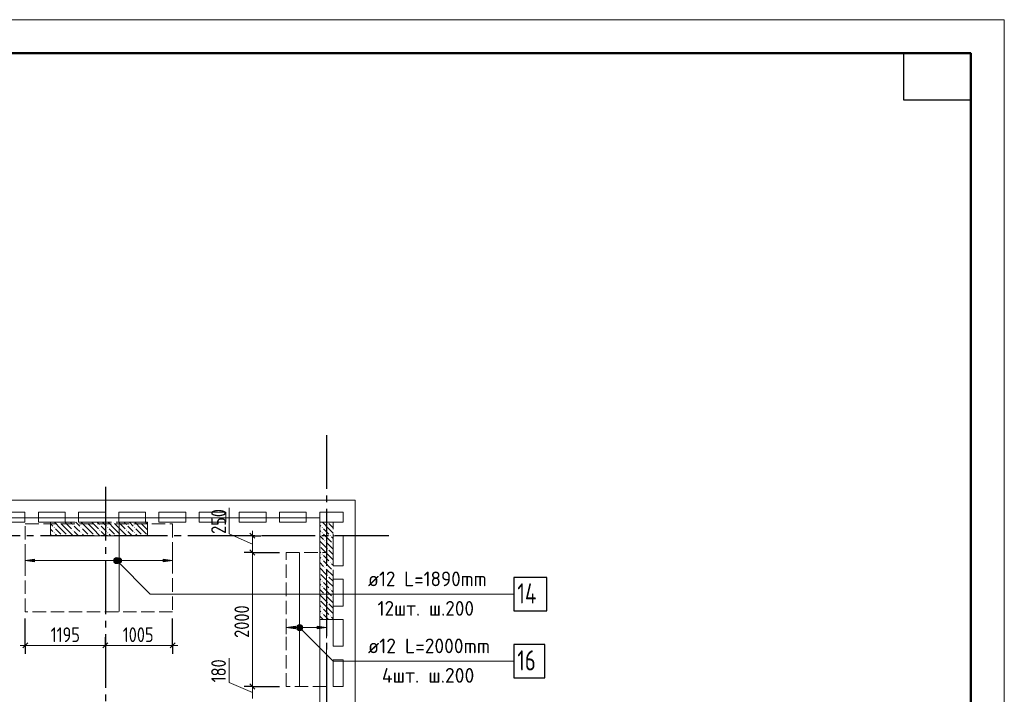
# Model space of a CAD drawing. Header units: millimetres. Extents: x 0 to 61017, y 0 to 42000.
# Tile 21 of 21: x 44702 to 59400, y 31934 to 42000. Entities that reach past the tile are written whole.
import ezdxf

# ---------------------------------------------------------------- set-up
doc = ezdxf.new("R2010")
doc.units = ezdxf.units.MM
doc.linetypes.add('______2', pattern=[270, 200, -70])
doc.linetypes.add('______5', pattern=[1100, 800, -100, 100, -100])
for name, color, linetype, lineweight in [('Standard', 7, 'Continuous', 25), ('ДОП Верх по У', 7, 'Continuous', 25), ('ЖБ Перекрытие верхний уровень', 7, 'Continuous', 35), ('ЖБ Пилон', 7, 'Continuous', 35), ('Оси', 40, '______5', 18), ('Позиционная метка номер позиции', 7, 'Continuous', 13), ('Примечания', 7, 'Continuous', 25)]:
    doc.layers.add(name, color=color, linetype=linetype, lineweight=lineweight)
doc.styles.add('GOST 2.304-81', font='txt')
doc.styles.add('ISOCPEUR', font='txt')

msp = doc.modelspace()

# ---------------------------------------------------------------- hatches: boundary and pattern name
at = {"layer": 'ДОП Верх по У', "linetype": 'Continuous', "lineweight": 13, "transparency": 33554687}
for points in [[(46153, 33948), (46166, 33897), (46166, 33961)], [(46166, 33961), (46185, 33892), (46185, 33966)], [(46166, 33961), (46166, 33897), (46185, 33892)], [(46185, 33966), (46185, 33892), (46204, 33897)], [(46185, 33966), (46204, 33897), (46204, 33961)], [(46204, 33961), (46204, 33897), (46217, 33910)], [(46204, 33961), (46217, 33910), (46217, 33948)], [(46153, 33910), (46153, 33948), (46147, 33929)], [(46153, 33948), (46153, 33910), (46166, 33897)], [(46217, 33948), (46217, 33910), (46222, 33929)], [(46845, 33909), (46985, 33929), (46845, 33949)], [(48848, 32910), (48848, 32948), (48842, 32929)], [(48848, 32948), (48861, 32897), (48861, 32961)], [(48848, 32948), (48848, 32910), (48861, 32897)], [(48861, 32961), (48880, 32892), (48880, 32966)], [(48861, 32961), (48861, 32897), (48880, 32892)], [(48880, 32966), (48880, 32892), (48899, 32897)], [(48880, 32966), (48899, 32897), (48899, 32961)], [(48899, 32961), (48899, 32897), (48912, 32910)], [(48899, 32961), (48912, 32910), (48912, 32948)], [(48912, 32948), (48912, 32910), (48917, 32929)], [(49140, 32909), (49280, 32929), (49140, 32949)]]:
    msp.add_hatch(color=7, dxfattribs=at).paths.add_polyline_path(points)
for points in [[(44925, 33909), (44785, 33929), (44925, 33949)], [(48820, 32909), (48680, 32929), (48820, 32949)]]:
    msp.add_hatch(color=7, dxfattribs=at).paths.add_polyline_path(points, flags=16)
at = {"layer": 'ЖБ Пилон', "linetype": 'Continuous', "lineweight": 18, "transparency": 33554687}
for points in [[(45210, 34423), (45217, 34430), (45223, 34423), (45217, 34417)], [(45300, 34500), (45297, 34497), (45294, 34500)], [(45490, 34463), (45497, 34470), (45503, 34463), (45497, 34457)], [(45610, 34423), (45617, 34430), (45623, 34423), (45617, 34417)], [(45700, 34500), (45697, 34497), (45694, 34500)], [(45890, 34463), (45897, 34470), (45903, 34463), (45897, 34457)], [(46010, 34423), (46017, 34430), (46023, 34423), (46017, 34417)], [(46100, 34500), (46097, 34497), (46094, 34500)], [(46290, 34463), (46297, 34470), (46303, 34463), (46297, 34457)], [(46410, 34423), (46417, 34430), (46423, 34423), (46417, 34417)], [(46500, 34500), (46497, 34497), (46494, 34500)], [(49210, 34423), (49217, 34430), (49223, 34423), (49217, 34417)], [(49300, 34500), (49297, 34497), (49294, 34500)], [(45210, 34343), (45217, 34350), (45223, 34343), (45217, 34337)], [(45330, 34303), (45337, 34310), (45343, 34303), (45340, 34300), (45334, 34300)], [(45410, 34303), (45417, 34310), (45423, 34303), (45420, 34300), (45414, 34300)], [(45490, 34383), (45497, 34390), (45503, 34383), (45497, 34377)], [(45610, 34343), (45617, 34350), (45623, 34343), (45617, 34337)], [(45730, 34303), (45737, 34310), (45743, 34303), (45740, 34300), (45734, 34300)], [(45810, 34303), (45817, 34310), (45823, 34303), (45820, 34300), (45814, 34300)], [(45890, 34383), (45897, 34390), (45903, 34383), (45897, 34377)], [(46010, 34343), (46017, 34350), (46023, 34343), (46017, 34337)], [(46130, 34303), (46137, 34310), (46143, 34303), (46140, 34300), (46134, 34300)], [(46210, 34303), (46217, 34310), (46223, 34303), (46220, 34300), (46214, 34300)], [(46290, 34383), (46297, 34390), (46303, 34383), (46297, 34377)], [(46410, 34343), (46417, 34350), (46423, 34343), (46417, 34337)], [(46530, 34303), (46537, 34310), (46543, 34303), (46540, 34300), (46534, 34300)], [(49210, 34343), (49217, 34350), (49223, 34343), (49217, 34337)], [(49330, 34303), (49337, 34310), (49343, 34303), (49337, 34297)], [(49180, 34147), (49183, 34143), (49180, 34140)], [(49250, 34223), (49257, 34230), (49263, 34223), (49257, 34217)], [(49290, 34103), (49297, 34110), (49303, 34103), (49297, 34097)], [(49370, 34183), (49377, 34190), (49380, 34187), (49380, 34180), (49377, 34177)], [(49210, 34023), (49217, 34030), (49223, 34023), (49217, 34017)], [(49210, 33943), (49217, 33950), (49223, 33943), (49217, 33937)], [(49250, 33823), (49257, 33830), (49263, 33823), (49257, 33817)], [(49330, 33903), (49337, 33910), (49343, 33903), (49337, 33897)], [(49180, 33747), (49183, 33743), (49180, 33740)], [(49290, 33703), (49297, 33710), (49303, 33703), (49297, 33697)], [(49370, 33783), (49377, 33790), (49380, 33787), (49380, 33780), (49377, 33777)], [(49210, 33623), (49217, 33630), (49223, 33623), (49217, 33617)], [(49210, 33543), (49217, 33550), (49223, 33543), (49217, 33537)], [(49250, 33423), (49257, 33430), (49263, 33423), (49257, 33417)], [(49330, 33503), (49337, 33510), (49343, 33503), (49337, 33497)], [(49370, 33383), (49377, 33390), (49380, 33387), (49380, 33380), (49377, 33377)], [(49180, 33347), (49183, 33343), (49180, 33340)], [(49210, 33223), (49217, 33230), (49223, 33223), (49217, 33217)], [(49290, 33303), (49297, 33310), (49303, 33303), (49297, 33297)], [(49210, 33143), (49217, 33150), (49223, 33143), (49217, 33137)], [(49330, 33103), (49337, 33110), (49343, 33103), (49337, 33097)]]:
    msp.add_hatch(color=7, dxfattribs=at).paths.add_polyline_path(points, flags=16)
at = {"layer": 'Позиционная метка номер позиции', "linetype": 'Continuous', "lineweight": 13, "transparency": 33554687}
for points in [[(46107, 33940), (46139, 33972), (46118, 33961)], [(46139, 33972), (46107, 33940), (46107, 33918)], [(46139, 33972), (46107, 33918), (46161, 33972)], [(46161, 33972), (46107, 33918), (46118, 33897)], [(46161, 33972), (46118, 33897), (46182, 33961)], [(46182, 33961), (46118, 33897), (46139, 33886)], [(46182, 33961), (46139, 33886), (46193, 33940)], [(46193, 33940), (46139, 33886), (46161, 33886)], [(46193, 33940), (46161, 33886), (46193, 33918)], [(46193, 33918), (46161, 33886), (46182, 33897)], [(48837, 32940), (48869, 32972), (48848, 32961)], [(48869, 32972), (48837, 32940), (48837, 32918)], [(48869, 32972), (48837, 32918), (48891, 32972)], [(48891, 32972), (48837, 32918), (48848, 32897)], [(48891, 32972), (48848, 32897), (48912, 32961)], [(48912, 32961), (48848, 32897), (48869, 32886)], [(48912, 32961), (48869, 32886), (48923, 32940)], [(48923, 32940), (48869, 32886), (48891, 32886)], [(48923, 32940), (48891, 32886), (48923, 32918)], [(48923, 32918), (48891, 32886), (48912, 32897)]]:
    msp.add_hatch(color=7, dxfattribs=at).paths.add_polyline_path(points)

# ---------------------------------------------------------------- linework, layer by layer
at = {"layer": 'Standard', "color": 7, "linetype": 'Continuous', "lineweight": 13, "transparency": 33554687}
for p, q in [((47830, 34327), (47830, 34718)), ((48177, 34175), (47830, 34327)), ((48177, 34300), (48177, 34375)), ((48177, 34300), (48177, 34050)), ((48177, 34050), (48177, 32050)), ((44785, 32663), (44710, 32663)), ((45980, 32663), (44785, 32663)), ((46985, 32663), (45980, 32663)), ((46985, 32663), (47060, 32663)), ((47830, 32112), (47830, 32472)), ((48177, 31960), (47830, 32112)), ((48177, 32050), (48177, 31870))]:
    msp.add_line(p, q, dxfattribs=at)
at = {"layer": 'Standard', "color": 251, "linetype": 'Continuous', "lineweight": -3, "true_color": 0x656565, "transparency": 33554687}
for p, q in [((48177, 34300), (47940, 34300)), ((48177, 34300), (48052, 34300)), ((48177, 34300), (48302, 34300)), ((48177, 34050), (48052, 34050)), ((48177, 34050), (48302, 34050)), ((48177, 34050), (48580, 34050)), ((44785, 32663), (44785, 33063)), ((46985, 32663), (46985, 33063)), ((44785, 32663), (44785, 32788)), ((45980, 32663), (45980, 32788)), ((46985, 32663), (46985, 32788)), ((44785, 32663), (44785, 32538)), ((45980, 32663), (45980, 32538)), ((46985, 32663), (46985, 32538)), ((48177, 32050), (48052, 32050)), ((48177, 32050), (48302, 32050)), ((48177, 32050), (48580, 32050))]:
    msp.add_line(p, q, dxfattribs=at)
at = {"layer": 'Standard', "color": 7, "linetype": 'Continuous', "lineweight": 25, "transparency": 33554687}
for p, q in [((48139, 34338), (48214, 34262)), ((48139, 34088), (48214, 34012)), ((44822, 32701), (44747, 32626)), ((46017, 32701), (45942, 32626)), ((47022, 32701), (46947, 32626)), ((48139, 32088), (48214, 32012))]:
    msp.add_line(p, q, dxfattribs=at)
at = {"layer": 'Standard', "color": 7, "linetype": 'Continuous', "lineweight": 13, "transparency": 33554687}
msp.add_lwpolyline([(0, 0), (59400, 0), (59400, 42000), (0, 42000), (0, 0)], close=True, dxfattribs=at)
at = {"layer": 'Standard', "color": 7, "linetype": 'Continuous', "lineweight": 50, "transparency": 33554687}
msp.add_lwpolyline([(2000, 41500), (58900, 41500), (58900, 500), (2000, 500), (2000, 41500)], close=True, dxfattribs=at)
at = {"layer": 'Standard', "color": 7, "linetype": 'Continuous', "lineweight": 25, "transparency": 33554687}
msp.add_lwpolyline([(58900, 41500), (58900, 40800), (57900, 40800), (57900, 41500), (58900, 41500)], close=True, dxfattribs=at)
at = {"layer": 'Standard', "color": 254, "linetype": 'Continuous', "lineweight": 13, "true_color": 0xc4c4ff, "transparency": 33554687}
msp.add_lwpolyline([(7300, 20382), (49180, 20382), (49180, 34569), (7300, 34569), (7300, 20382)], dxfattribs=at)
at = {"layer": 'Standard', "color": 251, "linetype": 'Continuous', "lineweight": -3, "true_color": 0x656565, "transparency": 33554687}
msp.add_lwpolyline([(45980, 32663), (45980, 32680), (45980, 32680), (45980, 32742)], dxfattribs=at)
at = {"layer": 'ДОП Верх по У', "color": 7, "linetype": 'Continuous', "lineweight": 18, "transparency": 33554687}
for p, q in [((46185, 33169), (46185, 34469)), ((48880, 34044), (48880, 32056))]:
    msp.add_line(p, q, dxfattribs=at)
at = {"layer": 'ДОП Верх по У', "color": 251, "linetype": 'Continuous', "lineweight": 13, "true_color": 0x494949, "transparency": 33554687}
for p, q in [((44785, 33929), (44785, 34029)), ((46185, 33966), (46185, 33966)), ((46985, 33929), (46985, 34029)), ((44785, 33929), (44925, 33949)), ((44925, 33909), (44785, 33929)), ((44785, 33929), (44785, 33829)), ((44785, 33929), (44785, 33929)), ((44925, 33949), (44925, 33909)), ((44925, 33929), (46155, 33929)), ((46185, 33892), (46185, 33892)), ((46215, 33929), (46845, 33929)), ((46985, 33929), (46845, 33949)), ((46845, 33949), (46845, 33909)), ((46845, 33909), (46985, 33929)), ((46985, 33929), (46985, 33829)), ((46985, 33929), (46985, 33929)), ((48680, 32929), (48680, 33029)), ((48680, 32929), (48820, 32949)), ((48820, 32909), (48680, 32929)), ((48680, 32929), (48680, 32829)), ((48680, 32929), (48680, 32929)), ((48820, 32949), (48820, 32909)), ((48820, 32929), (48850, 32929)), ((48880, 32966), (48880, 32966)), ((48910, 32929), (49140, 32929)), ((49280, 32929), (49140, 32949)), ((49140, 32949), (49140, 32909)), ((49140, 32909), (49280, 32929)), ((49280, 32929), (49280, 33029)), ((49280, 32929), (49280, 32829)), ((49280, 32929), (49280, 32929)), ((48880, 32892), (48880, 32892))]:
    msp.add_line(p, q, dxfattribs=at)
at = {"layer": 'ДОП Верх по У', "color": 7, "linetype": 'Continuous', "lineweight": 13, "transparency": 33554687}
for p, q in [((49880, 33429), (51922, 33429)), ((49880, 32429), (51966, 32429))]:
    msp.add_line(p, q, dxfattribs=at)
at = {"layer": 'ДОП Верх по У', "color": 7, "linetype": 'Continuous', "lineweight": 25, "transparency": 33554687}
for points in [[(52080, 33179), (52570, 33179), (52570, 33679), (52080, 33679), (52080, 33179)], [(52080, 32179), (52540, 32179), (52540, 32679), (52080, 32679), (52080, 32179)]]:
    msp.add_lwpolyline(points, dxfattribs=at)
at = {"layer": 'ДОП Верх по У', "color": 251, "linetype": 'Continuous', "lineweight": 13, "true_color": 0x494949, "transparency": 33554687}
for centre in [(46185, 33929), (48880, 32929)]:
    msp.add_circle(centre, 37.5, dxfattribs=at)
at = {"layer": 'ЖБ Перекрытие верхний уровень', "color": 7, "linetype": 'Continuous', "lineweight": 18, "transparency": 33554687}
for p, q in [((49710, 34830), (42590, 34830)), ((49710, 19870), (49710, 34830)), ((44380, 34650), (44780, 34650)), ((44780, 34650), (44780, 34500)), ((44980, 34500), (44980, 34650)), ((44980, 34650), (45380, 34650)), ((45380, 34650), (45380, 34500)), ((45580, 34500), (45580, 34650)), ((45580, 34650), (45980, 34650)), ((45980, 34650), (45980, 34500)), ((46180, 34500), (46180, 34650)), ((46180, 34650), (46580, 34650)), ((46580, 34650), (46580, 34500)), ((46780, 34500), (46780, 34650)), ((46780, 34650), (47180, 34650)), ((47180, 34650), (47180, 34500)), ((47380, 34500), (47380, 34650)), ((47380, 34650), (47780, 34650)), ((47780, 34650), (47780, 34500)), ((47980, 34500), (47980, 34650)), ((47980, 34650), (48380, 34650)), ((48380, 34650), (48380, 34500)), ((48580, 34500), (48580, 34650)), ((48580, 34650), (48980, 34650)), ((48980, 34650), (48980, 34500)), ((49180, 34500), (49180, 34650)), ((49180, 34650), (49530, 34650)), ((49530, 34650), (49530, 34500)), ((44780, 34500), (44380, 34500)), ((45380, 34500), (44980, 34500)), ((45980, 34500), (45580, 34500)), ((46580, 34500), (46180, 34500)), ((47180, 34500), (46780, 34500)), ((47780, 34500), (47380, 34500)), ((48380, 34500), (47980, 34500)), ((48980, 34500), (48580, 34500)), ((49530, 34500), (49180, 34500)), ((49380, 33850), (49380, 34300)), ((49380, 34300), (49530, 34300)), ((49530, 34300), (49530, 33850)), ((49530, 33850), (49380, 33850)), ((49380, 33250), (49380, 33650)), ((49380, 33650), (49530, 33650)), ((49530, 33650), (49530, 33250)), ((49530, 33250), (49380, 33250)), ((49380, 32650), (49380, 33050)), ((49380, 33050), (49530, 33050)), ((49530, 33050), (49530, 32650)), ((49530, 32650), (49380, 32650)), ((49380, 32050), (49380, 32450)), ((49380, 32450), (49530, 32450)), ((49530, 32450), (49530, 32050)), ((49530, 32050), (49380, 32050))]:
    msp.add_line(p, q, dxfattribs=at)
at = {"layer": 'ЖБ Пилон', "color": 253, "linetype": '______2', "lineweight": 13, "true_color": 0xa0a0a0, "transparency": 33554687}
for p, q in [((46610, 34500), (45160, 34500)), ((45160, 34500), (45160, 34300)), ((46610, 34300), (46610, 34500)), ((49380, 34500), (49180, 34500)), ((49180, 34500), (49180, 33050)), ((49380, 33050), (49380, 34500)), ((45160, 34300), (46610, 34300)), ((49180, 33050), (49380, 33050))]:
    msp.add_line(p, q, dxfattribs=at)
at = {"layer": 'ЖБ Пилон', "color": 9, "linetype": 'Continuous', "lineweight": 18, "true_color": 0xc7c7c7, "transparency": 33554687}
for p, q in [((45160, 34480), (45197, 34443)), ((45197, 34363), (45160, 34400)), ((45317, 34403), (45220, 34500)), ((45237, 34403), (45317, 34323)), ((45317, 34483), (45397, 34403)), ((45317, 34403), (45397, 34323)), ((45397, 34483), (45380, 34500)), ((45397, 34483), (45477, 34403)), ((45397, 34403), (45500, 34300)), ((45460, 34500), (45477, 34483)), ((45557, 34403), (45517, 34443)), ((45540, 34500), (45597, 34443)), ((45597, 34363), (45557, 34403)), ((45717, 34403), (45620, 34500)), ((45637, 34403), (45717, 34323)), ((45717, 34483), (45797, 34403)), ((45717, 34403), (45797, 34323)), ((45797, 34483), (45780, 34500)), ((45797, 34483), (45877, 34403)), ((45797, 34403), (45900, 34300)), ((45860, 34500), (45877, 34483)), ((45957, 34403), (45917, 34443)), ((45940, 34500), (45997, 34443)), ((45997, 34363), (45957, 34403)), ((46117, 34403), (46020, 34500)), ((46037, 34403), (46117, 34323)), ((46117, 34483), (46197, 34403)), ((46117, 34403), (46197, 34323)), ((46197, 34483), (46180, 34500)), ((46197, 34483), (46277, 34403)), ((46197, 34403), (46300, 34300)), ((46260, 34500), (46277, 34483)), ((46357, 34403), (46317, 34443)), ((46340, 34500), (46397, 34443)), ((46397, 34363), (46357, 34403)), ((46517, 34403), (46420, 34500)), ((46437, 34403), (46517, 34323)), ((46517, 34483), (46597, 34403)), ((46517, 34403), (46597, 34323)), ((46597, 34483), (46580, 34500)), ((46597, 34483), (46610, 34470)), ((46597, 34403), (46610, 34390)), ((49180, 34460), (49197, 34443)), ((49317, 34403), (49220, 34500)), ((49237, 34403), (49317, 34323)), ((49317, 34483), (49380, 34420)), ((49317, 34403), (49380, 34340)), ((45160, 34320), (45180, 34300)), ((45237, 34323), (45260, 34300)), ((45517, 34363), (45580, 34300)), ((45637, 34323), (45660, 34300)), ((45917, 34363), (45980, 34300)), ((46037, 34323), (46060, 34300)), ((46317, 34363), (46380, 34300)), ((46437, 34323), (46460, 34300)), ((49197, 34363), (49180, 34380)), ((49180, 34300), (49237, 34243)), ((49237, 34323), (49357, 34203)), ((49380, 34260), (49357, 34283)), ((49180, 34220), (49277, 34123)), ((49317, 34003), (49197, 34123)), ((49380, 34100), (49277, 34203)), ((49180, 34060), (49197, 34043)), ((49197, 33963), (49180, 33980)), ((49237, 34003), (49317, 33923)), ((49317, 34083), (49380, 34020)), ((49317, 34003), (49380, 33940)), ((49180, 33900), (49237, 33843)), ((49180, 33820), (49277, 33723)), ((49237, 33923), (49357, 33803)), ((49380, 33860), (49357, 33883)), ((49180, 33660), (49197, 33643)), ((49317, 33603), (49197, 33723)), ((49380, 33700), (49277, 33803)), ((49317, 33683), (49380, 33620)), ((49197, 33563), (49180, 33580)), ((49237, 33603), (49317, 33523)), ((49237, 33523), (49357, 33403)), ((49317, 33603), (49380, 33540)), ((49180, 33500), (49237, 33443)), ((49180, 33420), (49277, 33323)), ((49380, 33300), (49277, 33403)), ((49380, 33460), (49357, 33483)), ((49180, 33260), (49197, 33243)), ((49317, 33203), (49197, 33323)), ((49317, 33283), (49380, 33220)), ((49197, 33163), (49180, 33180)), ((49180, 33100), (49230, 33050)), ((49237, 33203), (49317, 33123)), ((49237, 33123), (49310, 33050)), ((49317, 33203), (49380, 33140)), ((49380, 33060), (49357, 33083))]:
    msp.add_line(p, q, dxfattribs=at)
at = {"layer": 'Оси', "color": 8, "linetype": '______5', "lineweight": -3, "transparency": 33554687}
for p, q in [((49280, 35800), (49280, 15970)), ((45980, 35030), (45980, 15970)), ((50210, 34300), (4600, 34300)), ((50210, 34300), (4600, 34300))]:
    msp.add_line(p, q, dxfattribs=at)
at = {"layer": 'Позиционная метка номер позиции', "color": 7, "linetype": 'Continuous', "lineweight": 13, "transparency": 33554687}
for p, q in [((46118, 33961), (46118, 33961)), ((46182, 33961), (46182, 33961)), ((46118, 33897), (46118, 33897)), ((46182, 33897), (46182, 33897)), ((48848, 32961), (48848, 32961)), ((48912, 32961), (48912, 32961)), ((48848, 32897), (48848, 32897)), ((48912, 32897), (48912, 32897))]:
    msp.add_line(p, q, dxfattribs=at)
for points in [[(46150, 33929), (46650, 33429), (52080, 33429)], [(48880, 32929), (49380, 32429), (52080, 32429)]]:
    msp.add_lwpolyline(points, dxfattribs=at)
for centre in [(46150, 33929), (48880, 32929)]:
    msp.add_circle(centre, 45, dxfattribs=at)
at = {"layer": 'Примечания', "color": 7, "linetype": '______2', "lineweight": 18, "transparency": 33554687}
for p, q in [((44785, 34475), (46985, 34475)), ((44785, 33163), (44785, 34475)), ((46985, 34475), (46985, 33163)), ((48680, 34050), (49280, 34050)), ((48680, 32050), (48680, 34050)), ((49280, 34050), (49280, 32050)), ((46985, 33163), (44785, 33163)), ((49280, 32050), (48680, 32050))]:
    msp.add_line(p, q, dxfattribs=at)

# ---------------------------------------------------------------- texts
at = {"layer": 'Standard', "color": 7, "linetype": 'Continuous', "lineweight": 25, "transparency": 33554687, "char_height": 220, "attachment_point": 7, "rotation": 90, "style": 'GOST 2.304-81'}
for s, insert, width in [('250', (47780, 34327), 516.39), ('2000', (48127, 32776), 672.62), ('180', (47780, 32112), 485.08)]:
    msp.add_mtext(s, dxfattribs=dict(at, insert=insert, width=width))
at = {"layer": 'Standard', "color": 7, "linetype": 'Continuous', "lineweight": 25, "transparency": 33554687, "char_height": 220, "attachment_point": 7, "style": 'GOST 2.304-81'}
for s, insert, width in [('1195', (45164, 32713), 563.28), ('1005', (46240, 32713), 610.17)]:
    msp.add_mtext(s, dxfattribs=dict(at, insert=insert, width=width))
at = {"layer": 'ДОП Верх по У', "color": 7, "linetype": 'Continuous', "lineweight": 13, "transparency": 33554687, "attachment_point": 7, "style": 'ISOCPEUR'}
for s, insert, char_height, width in [('\\W0.94;ø12 L=1890mm ', (49900, 33546), 220, 2104.38), ('\\W0.76;14', (52130, 33289), 300, 504.57), ('\\W0.95;12шт. ш.200 ', (50043, 33106), 220, 1819.89), ('\\W0.96;ø12 L=2000mm ', (49900, 32546), 220, 2150.52), ('\\W0.75;16', (52130, 32289), 300, 472.29), ('\\W0.97;4шт. ш.200 ', (50109, 32106), 220, 1734.41)]:
    msp.add_mtext(s, dxfattribs=dict(at, insert=insert, char_height=char_height, width=width))

doc.saveas('drawing.dxf')
